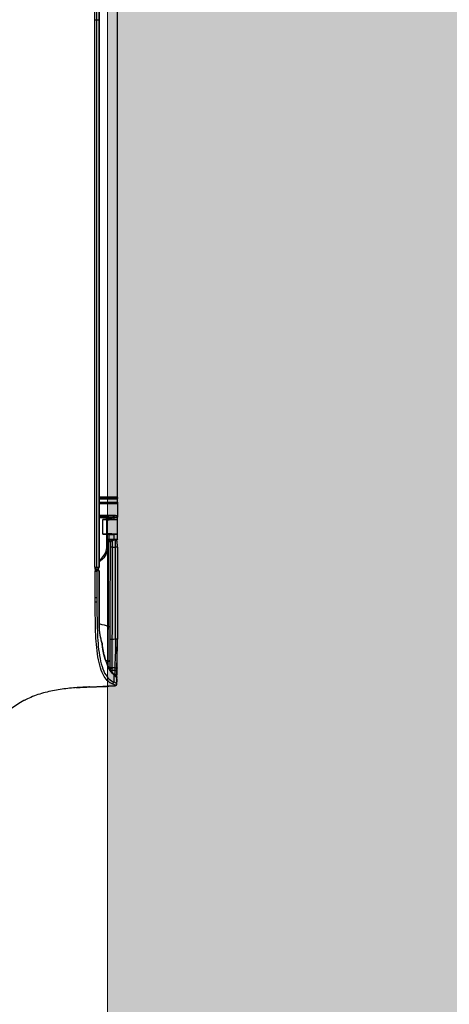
# Model space of a CAD drawing. Header units: millimetres. Extents: x 922208 to 1069538, y -182208 to -99877.
# Tile 73 of 256: x 982733 to 982850, y -171859 to -171591. Entities that reach past the tile are written whole.
import ezdxf

# ---------------------------------------------------------------- set-up
doc = ezdxf.new("R2010")
doc.units = ezdxf.units.MM
doc.header["$MEASUREMENT"] = 0
doc.linetypes.add('HIDDEN', pattern=[20, 10, -10])
doc.layers.add('IS_KLIM_urządzenia', color=3, linetype='Continuous')
for name, color, linetype, lineweight in [('IS_POWRÓT', 5, 'HIDDEN', 30), ('Nowe_220-A Ściany_Nr_pióra__19', 255, 'Continuous', 0), ('Nowe_220-A Ściany_Nr_pióra__27', 7, 'Continuous', 25)]:
    doc.layers.add(name, color=color, linetype=linetype, lineweight=lineweight)

# ---------------------------------------------------------------- blocks, each defined once
blk = doc.blocks.new('parter01')
at = {"layer": 'Nowe_220-A Ściany_Nr_pióra__19', "linetype": 'Continuous', "lineweight": 0}
blk.add_hatch(color=255, dxfattribs=at).paths.add_polyline_path([(982756.55073, -111050.0207), (982756.55073, -112850.02068), (982996.55074, -112850.02068), (982996.55074, -111050.0207)])
at = {"layer": 'Nowe_220-A Ściany_Nr_pióra__27', "color": 7, "linetype": 'Continuous', "lineweight": 0}
blk.add_lwpolyline([(982756.55073, -111050.0207), (982756.55073, -112850.02068)], dxfattribs=at)
blk = doc.blocks.new('G$CFEA986A8')
at = {"layer": 'IS_KLIM_urządzenia', "linetype": 'Continuous'}
for p, q in [((902.57, 201.14), (563.89, 201.26)), ((902.57, 201.14), (902.77, 201.14)), ((902.57, 201.14), (902.57, 200.15)), ((903.79, 201.14), (902.77, 201.14)), ((902.77, 200.15), (902.77, 201.14)), ((908.45, 201.14), (907.89, 201.14)), ((912.52, 201.14), (908.47, 201.14)), ((912.52, 201.14), (912.37, 198.14)), ((912.55, 201.14), (912.52, 201.14)), ((913.83, 201.14), (912.55, 201.14)), ((902.37, 200.15), (902.37, 200.94)), ((902.37, 196.17), (902.37, 200.15)), ((902.57, 200.15), (902.57, 196.17)), ((902.77, 200.15), (902.57, 200.15)), ((902.78, 196.17), (902.77, 200.15)), ((902.97, 200.94), (902.97, 200.15)), ((902.97, 200.15), (902.98, 196.17)), ((908.01, 200.14), (908.41, 200.14)), ((912.56, 198.77), (912.59, 200.14)), ((912.59, 200.14), (913.83, 200.14)), ((913.83, 199.19), (913.83, 200.14)), ((914.13, 200.84), (914.13, 199.99)), ((914.13, 199.99), (914.13, 199.04)), ((772.5, 196.17), (772.5, 196.12)), ((772.5, 195.46), (772.5, 196.12)), ((921.53, 196.12), (921.53, 196.17)), ((772.5, 195.01), (772.5, 195.46)), ((921.53, 195.01), (921.53, 195.46))]:
    blk.add_line(p, q, dxfattribs=at)
at = {"layer": 'IS_KLIM_urządzenia', "linetype": 'Continuous', "extrusion": (0, 0, -1)}
for centre, radius, start, end in [((-902.57, 200.94), 0.2, 0.06, 90), ((-902.77, 200.94), 0.2, 90, 179.94), ((-913.83, 200.84), 0.3, 90, 180), ((-914.63, 199.19), 0.8, 328.4419, 0), ((-914.63, 199.04), 0.5, 328.4419, 360), ((-949.35, 200.44), 0.5, 357.7297, 89), ((-949.38, 199.62), 0.5, 270.2, 357.9509)]:
    blk.add_arc(centre, radius, start, end, dxfattribs=at)
at = {"layer": 'IS_KLIM_urządzenia', "linetype": 'Continuous', "extrusion": (1.60164e-27, -6.12303e-17, -1)}
blk.add_arc((-921.53, 195.67), 0.5, 90, 180, dxfattribs=at)
at = {"layer": 'IS_KLIM_urządzenia', "linetype": 'Continuous'}
blk.add_arc((922.53, 195.67), 0.5, 90, 180, dxfattribs=at)
at = {"layer": 'IS_KLIM_urządzenia', "linetype": 'Continuous', "extrusion": (1.00954e-06, -2.82004e-16, 1)}
blk.add_arc((953.43, 198.1, 0), 0.5, 336.3033, 1.7827, dxfattribs=at)
at = {"layer": 'IS_KLIM_urządzenia', "linetype": 'Continuous'}
for centre, major_axis, ratio, start_param, end_param in [((907.89, 200.64), (0, -0.5), 0.996195, 3.141593, 4.711612), ((916.08, 200.61), (0, -0.5), 0.034873, 3.089201, 4.710644), ((941.09, 200.61), (0, -0.5), 0.034873, 3.089633, 4.710644), ((941.13, 200.61), (0, 0.5), 0.034873, 6.231234, 7.852245), ((951.12, 200.47), (0.009, -0.5), 0.866632, 3.141593, 4.730968), ((951.61, 200.49), (-0.144, 0.479), 0.997743, 5.938151, 6.276421), ((902.57, 200.15), (-0.2, 0), 0.005236, 4.712394, 6.283185), ((902.77, 200.15), (-0.2, 0), 0.005236, 3.141593, 4.712397), ((908.01, 199.89), (-0.499, -0.025), 0.499537, 4.687551, 6.182407), ((908.08, 198.46), (-0.499, -0.025), 0.499537, 4.687551, 6.182407), ((913.83, 199.99), (-0.3, 0), 0.500503, 3.141593, 4.742589), ((913.83, 199.04), (-0.3, 0), 0.500503, 3.141593, 4.742589), ((913.95, 198.62), (-0.256, -0.157), 0.454954, 3.141593, 4.474043), ((914.63, 199.71), (0.5, 0), 0.97477, 3.141593, 4.707041), ((914.65, 199.74), (-0.002, -0.5), 0.988846, 4.715581, 6.283185), ((914.63, 198.74), (0.5, 0), 0.003693, 3.75529, 4.703662), ((914.41, 198.27), (0.084, 0.288), 0.033955, 0, 1.578937), ((914.63, 198.24), (0, -0.3), 0.034873, 3.141593, 4.710644), ((915.73, 198.24), (0, -0.3), 0.034873, 3.141593, 4.710644), ((916.08, 199.73), (-0.002, -0.5), 0.034879, 4.710765, 6.283185), ((941.17, 199.65), (-0.002, -0.5), 0.034879, 4.710765, 6.283185), ((946.76, 198.64), (0.002, 0.49), 0.738248, 4.644813, 6.283185), ((949.95, 200.45), (0.009, -0.5), 0.86661, 3.141593, 4.730312), ((949.98, 199.62), (-0.002, -0.5), 0.86639, 4.745476, 5.27577), ((950.87, 199.75), (-0.375, 0.331), 0.874767, 5.323694, 7.085331), ((952.71, 199.67), (-0.457, 0.203), 0.909388, 3.595277, 5.050644), ((953.13, 200.41), (0.026, 0.499), 0.9983, 4.780824, 6.283185), ((908.08, 198.21), (-0.5, 0), 0.001724, 4.74727, 6.195919), ((921.53, 195.67), (-0.5, 0), 0.894842, 3.141593, 4.712389), ((922.53, 195.67), (0.5, 0), 0.910452, 1.566816, 3.141593), ((922.53, 195.67), (0, 0.5), 0.009623, 5.856747, 6.283185), ((937.19, 195.67), (0, 0.5), 0.010876, 5.85437, 6.283185), ((942.41, 196.53), (0.154, -0.476), 0.571177, 2.610999, 3.141593), ((942.41, 196.53), (-0.055, 0.497), 0.256635, 5.838948, 6.28321), ((921.53, 195.01), (-0.5, 0), 0.894842, 3.141593, 4.712389), ((921.53, 195.01), (-0.5, 0), 0.001524, 1.570796, 3.141593), ((922.53, 195.11), (0.5, 0), 0.910238, 1.566572, 3.141593), ((922.53, 195.11), (0.5, 0), 0.001837, 3.141593, 4.717362), ((922.53, 195.11), (0.001, 0.5), 0.004977, 4.710563, 5.856245)]:
    blk.add_ellipse(centre, major_axis=major_axis, ratio=ratio, start_param=start_param, end_param=end_param, dxfattribs=at)
at = {"layer": 'IS_KLIM_urządzenia', "linetype": 'Continuous', "extrusion": (0, 0, -1)}
for centre, major_axis, ratio, start_param, end_param in [((912.44, 199.14), (-0.11, -2), 0.052397, 3.13883, 4.18571), ((913.83, 199.14), (0, -2), 0.005231, 2.094713, 3.141593)]:
    blk.add_ellipse(centre, major_axis=major_axis, ratio=ratio, start_param=start_param, end_param=end_param, dxfattribs=at)
at = {"layer": 'IS_KLIM_urządzenia', "linetype": 'Continuous'}
for points, degree in [([(903.79, 201.14), (903.95, 201.14), (904.1, 201.14), (904.26, 201.14)], 3), ([(903.79, 196.17), (903.79, 197.83), (903.79, 199.49), (903.79, 201.14)], 3), ([(904.26, 201.14), (904.26, 199.49), (904.26, 197.83), (904.26, 196.17)], 3), ([(907.88, 201.14), (907.89, 201.14), (907.89, 201.14), (907.89, 201.14)], 3), ([(908.47, 201.14), (908.46, 201.14), (908.45, 201.14), (908.45, 201.14)], 3), ([(908.62, 198.14), (908.57, 199.14), (908.52, 200.14), (908.47, 201.14)], 3), ([(916.08, 201.11), (924.42, 201.11), (932.75, 201.11), (941.09, 201.11)], 3), ([(951.64, 200.99), (951.56, 200.97), (951.29, 200.69), (950.89, 200.21)], 3), ([(951.53, 200.98), (951.42, 200.97), (951.28, 200.97), (951.11, 200.97)], 3), ([(951.65, 200.98), (951.47, 200.97)], 1), ([(951.65, 200.99), (951.65, 200.99), (951.64, 200.99), (951.64, 200.99)], 3), ([(951.87, 200.98), (951.87, 200.98), (951.87, 200.98), (951.87, 200.98)], 3), ([(951.88, 200.98), (952.37, 200.96), (952.87, 200.93), (953.37, 200.9)], 3), ([(907.4, 200.64), (907.39, 200.64), (907.39, 200.64), (907.39, 200.64)], 3), ([(907.39, 200.64), (907.39, 199.15), (907.39, 197.66), (907.39, 196.17)], 3), ([(908.08, 198.71), (908.2, 198.7), (908.32, 198.69), (908.44, 198.69)], 3), ([(908.41, 200.14), (908.42, 199.66), (908.43, 199.17), (908.44, 198.69)], 3), ([(912.56, 198.77), (913.02, 198.77), (913.48, 198.77), (913.94, 198.77)], 3), ([(914.13, 200.54), (914.13, 200.36), (914.13, 200.17), (914.13, 199.99)], 3), ([(914.13, 198.74), (914.13, 198.82), (914.13, 198.91), (914.13, 198.98)], 3), ([(914.49, 198.56), (914.54, 198.54), (914.59, 198.54), (914.63, 198.54)], 3), ([(914.65, 199.24), (914.64, 199.24), (914.63, 199.24), (914.63, 199.23)], 3), ([(916.07, 199.74), (916.07, 200.03), (916.07, 200.32), (916.07, 200.62)], 3), ([(936.94, 196.3), (937.09, 197.09), (937.3, 197.88), (937.59, 198.66)], 3), ([(937.59, 198.66), (937.59, 198.66), (937.59, 198.66), (937.59, 198.66)], 3), ([(941.07, 200.62), (941.08, 200.62), (941.1, 200.62), (941.11, 200.62)], 3), ([(950.89, 200.21), (949.55, 198.7), (946.42, 197.44), (942.41, 196.99)], 3), ([(947, 198.6), (946.98, 198.42), (946.96, 198.23), (946.95, 198.04)], 3), ([(947.09, 198.59), (947.05, 198.6), (947.01, 198.6), (946.96, 198.61)], 3), ([(948.85, 200.42), (948.86, 200.19), (948.87, 199.97), (948.87, 199.74)], 3), ([(948.88, 199.6), (948.88, 199.6), (949.11, 199.6), (949.55, 199.6)], 3), ([(949.55, 199.6), (949.68, 199.6), (949.82, 199.6), (949.95, 199.6)], 3), ([(952.73, 200.13), (952.95, 200.65), (953.08, 200.92), (953.16, 200.91)], 3), ([(953.63, 200.42), (953.55, 200.42), (953.42, 200.17), (953.2, 199.67)], 3), ([(953.38, 200.9), (953.63, 200.89), (953.84, 200.67), (953.85, 200.42)], 3), ([(953.78, 200.42), (953.74, 200.42), (953.73, 200.42), (953.63, 200.42)], 3), ([(953.9, 198.93), (953.92, 198.4), (953.94, 197.87), (953.95, 197.34)], 3), ([(448.64, 196.29), (505.06, 196.29), (561.48, 196.29), (772.5, 196.17)], 3), ([(772.5, 196.12), (561.48, 196.24), (505.06, 196.24), (448.64, 196.24)], 3), ([(772.5, 196.17), (822.17, 196.17), (871.85, 196.17), (921.53, 196.17)], 3), ([(907.58, 196.17), (907.58, 196.85), (907.59, 197.53), (907.59, 198.21)], 3), ([(908.07, 198.21), (908.07, 197.53), (908.07, 196.85), (908.07, 196.17)], 3), ([(908.46, 198.19), (908.33, 198.19), (908.2, 198.2), (908.07, 198.21)], 3), ([(914.4, 198.27), (913.78, 198.27), (913.16, 198.27), (912.54, 198.27)], 3), ([(914.62, 198.24), (914.55, 198.24), (914.47, 198.25), (914.4, 198.27)], 3), ([(922.03, 195.11), (922.03, 195.29), (922.03, 195.48), (922.03, 195.67)], 3), ([(942.26, 197.01), (940.8, 196.54), (939.06, 196.17), (937.19, 196.17)], 3), ([(937.19, 196.13), (939.13, 196.13), (940.91, 196.5), (942.41, 196.99)], 3), ([(942.26, 197.01), (941.32, 196.71), (940.35, 196.47), (939.34, 196.33)], 3), ([(954.08, 193.57), (954.03, 194.82), (953.99, 196.07), (953.96, 197.32)], 3), ([(772.5, 195.01), (561.48, 195.13), (505.06, 195.13), (448.64, 195.13)], 3), ([(922.03, 195.1), (922.03, 195.07), (922.03, 195.04), (922.03, 195.01)], 3), ([(922.53, 195.56), (924.95, 195.55), (927.37, 195.55), (929.79, 195.53)], 3), ([(929.79, 195.08), (927.37, 195.09), (924.95, 195.1), (922.53, 195.1)], 3), ([(929.79, 195.53), (929.79, 195.45), (929.79, 195.27), (929.79, 195.08)], 3), ([(929.79, 195.53), (930.21, 195.53), (930.63, 195.53), (931.05, 195.53)], 3), ([(931.05, 195.07), (931.04, 195.07), (931.03, 195.07), (931.02, 195.07)], 3), ([(954.08, 193.57), (954.08, 193.49), (954.09, 193.42), (954.09, 193.34)], 3), ([(957.65, 175.95), (957.61, 176.03), (957.57, 176.11), (957.53, 176.2)], 3)]:
    blk.add_open_spline(points, degree=degree, dxfattribs=at)
for points, knots in [([(904.26, 201.14), (905.3, 201.14), (906.35, 201.14), (907.41, 201.14), (907.42, 201.14), (907.59, 201.14), (907.74, 201.14), (907.88, 201.14)], [0, 0, 0, 0, 0.863472, 0.863472, 0.877231, 0.877231, 1, 1, 1, 1]), ([(907.39, 200.64), (907.39, 200.7), (907.4, 200.75), (907.43, 200.86), (907.46, 200.91), (907.53, 201), (907.57, 201.04), (907.67, 201.09), (907.72, 201.12), (907.81, 201.14), (907.85, 201.14), (907.88, 201.14)], [0, 0, 0, 0, 0.21439, 0.21439, 0.428764, 0.428764, 0.643392, 0.643392, 0.858543, 0.858543, 1, 1, 1, 1]), ([(907.89, 201.14), (907.91, 201.14), (907.92, 201.1), (907.95, 200.95), (907.96, 200.84), (907.99, 200.55), (908, 200.35), (908.01, 200.14)], [0, 0, 0, 0, 0.323073, 0.323073, 0.646292, 0.646292, 1, 1, 1, 1]), ([(908.41, 200.14), (908.41, 200.33), (908.4, 200.51), (908.41, 200.8), (908.41, 200.92), (908.42, 201.09), (908.44, 201.14), (908.45, 201.14)], [0, 0, 0, 0, 0.320954, 0.320954, 0.641904, 0.641904, 1, 1, 1, 1]), ([(916.08, 201.11), (915.92, 201.11), (915.58, 201.11), (915.09, 201.1), (914.76, 201.08), (914.6, 201.05), (914.48, 201.03), (914.36, 200.97), (914.25, 200.87), (914.17, 200.73), (914.13, 200.61), (914.14, 200.54), (914.14, 200.54)], [0, 0, 0, 0, 0.161926, 0.367066, 0.579486, 0.703061, 0.770747, 0.816557, 0.869414, 0.929709, 0.994845, 1, 1, 1, 1]), ([(948.84, 201.02), (948.83, 201.02), (948.3, 201.03), (947.14, 201.07), (945.21, 201.1), (943.52, 201.11), (942.31, 201.11), (941.7, 201.11), (941.39, 201.11), (941.22, 201.11), (941.13, 201.11), (941.09, 201.11)], [0, 0, 0, 0, 0.004945, 0.253708, 0.502472, 0.751236, 0.875618, 0.937809, 0.968905, 0.984452, 1, 1, 1, 1]), ([(949.34, 200.94), (949.35, 200.94), (948.46, 200.96), (945.43, 201.07), (943.32, 201.12), (941.13, 201.11)], [0, 0, 0, 0, 0.5, 0.5, 1, 1, 1, 1]), ([(948.84, 201.02), (949.2, 201), (949.92, 200.98), (950.51, 200.96), (950.78, 200.96), (950.82, 200.96)], [0, 0, 0, 0, 0.463265, 0.920562, 1, 1, 1, 1]), ([(951.11, 200.97), (951.05, 200.97), (951, 200.97), (950.61, 200.96), (950.27, 200.95), (949.94, 200.95)], [0, 0, 0, 0, 0.140287, 0.140287, 1, 1, 1, 1]), ([(951.47, 200.97), (951.44, 200.96), (951.35, 200.93), (951.24, 200.85), (951.05, 200.69), (950.79, 200.42), (950.54, 200.13), (950.49, 200.07)], [0, 0, 0, 0, 0.055654, 0.152218, 0.398919, 0.883415, 1, 1, 1, 1]), ([(951.3, 200.97), (951.33, 200.97), (951.36, 200.97), (951.43, 200.97), (951.47, 200.97), (951.52, 200.97), (951.53, 200.98), (951.53, 200.98)], [0, 0, 0, 0, 0.196485, 0.196485, 0.598241, 0.598241, 1, 1, 1, 1]), ([(953.16, 200.91), (952.82, 200.93), (952.49, 200.95), (951.99, 200.98), (951.82, 200.98), (951.65, 200.99)], [0, 0, 0, 0, 0.665624, 0.665624, 1, 1, 1, 1]), ([(907.51, 199.89), (907.5, 200.05), (907.49, 200.2), (907.47, 200.42), (907.45, 200.5), (907.43, 200.61), (907.41, 200.64), (907.4, 200.64)], [0, 0, 0, 0, 0.353543, 0.353543, 0.676789, 0.676789, 1, 1, 1, 1]), ([(907.58, 198.46), (907.57, 198.71), (907.56, 198.96), (907.53, 199.44), (907.52, 199.66), (907.51, 199.89)], [0, 0, 0, 0, 0.522709, 0.522709, 1, 1, 1, 1]), ([(907.58, 198.46), (907.58, 198.45), (907.58, 198.45), (907.58, 198.41), (907.58, 198.37), (907.59, 198.3), (907.59, 198.25), (907.59, 198.21)], [0, 0, 0, 0, 0.085637, 0.085637, 0.50049, 0.50049, 1, 1, 1, 1]), ([(908.01, 200.14), (908.02, 199.85), (908.04, 199.56), (908.06, 199.09), (908.07, 198.9), (908.08, 198.71)], [0, 0, 0, 0, 0.604042, 0.604042, 1, 1, 1, 1]), ([(908.07, 198.21), (908.07, 198.21), (908.07, 198.22), (908.07, 198.3), (908.07, 198.39), (908.07, 198.54), (908.08, 198.61), (908.08, 198.68), (908.08, 198.7), (908.08, 198.71)], [0, 0, 0, 0, 0.016895, 0.016895, 0.500026, 0.500026, 0.914477, 0.914477, 1, 1, 1, 1]), ([(908.44, 198.69), (908.44, 198.59), (908.45, 198.48), (908.46, 198.31), (908.46, 198.25), (908.46, 198.19)], [0, 0, 0, 0, 0.648219, 0.648219, 1, 1, 1, 1]), ([(912.54, 198.27), (912.54, 198.38), (912.55, 198.5), (912.55, 198.66), (912.55, 198.72), (912.56, 198.77)], [0, 0, 0, 0, 0.645591, 0.645591, 1, 1, 1, 1]), ([(913.94, 198.77), (913.98, 198.69), (914.02, 198.61), (914.12, 198.47), (914.18, 198.41), (914.3, 198.32), (914.35, 198.29), (914.4, 198.27)], [0, 0, 0, 0, 0.40011, 0.40011, 0.760145, 0.760145, 1, 1, 1, 1]), ([(916.07, 200.62), (915.94, 200.62), (915.82, 200.61), (915.48, 200.61), (915.27, 200.61), (914.89, 200.6), (914.71, 200.59), (914.43, 200.58), (914.32, 200.57), (914.17, 200.56), (914.13, 200.55), (914.13, 200.54)], [0, 0, 0, 0, 0.119883, 0.119883, 0.339691, 0.339691, 0.55974, 0.55974, 0.779888, 0.779888, 1, 1, 1, 1]), ([(914.16, 199.74), (914.19, 199.74), (914.26, 199.74), (914.47, 199.74), (914.61, 199.74), (914.94, 199.74), (915.13, 199.74), (915.57, 199.74), (915.82, 199.74), (916.07, 199.74)], [0, 0, 0, 0, 0.243193, 0.243193, 0.486385, 0.486385, 0.729578, 0.729578, 1, 1, 1, 1]), ([(914.49, 198.56), (914.46, 198.57), (914.43, 198.58), (914.36, 198.62), (914.32, 198.65), (914.26, 198.7), (914.24, 198.73), (914.22, 198.76), (914.21, 198.77), (914.21, 198.78)], [0, 0, 0, 0, 0.256779, 0.256779, 0.615768, 0.615768, 0.927089, 0.927089, 1, 1, 1, 1]), ([(914.63, 199.23), (914.63, 199.21), (914.63, 199.19), (914.63, 199.13), (914.63, 199.09), (914.63, 199.01), (914.63, 198.96), (914.63, 198.85), (914.63, 198.8), (914.63, 198.74)], [0, 0, 0, 0, 0.251437, 0.251437, 0.502865, 0.502865, 0.754279, 0.754279, 1, 1, 1, 1]), ([(937.59, 198.66), (937.25, 198.66), (936.92, 198.66), (935.26, 198.67), (933.92, 198.67), (927.26, 198.7), (921.92, 198.72), (915.94, 198.74), (915.28, 198.74), (914.63, 198.74)], [0, 0, 0, 0, 0.043508, 0.043508, 0.217737, 0.217737, 0.914651, 0.914651, 1, 1, 1, 1]), ([(914.63, 198.54), (914.83, 198.54), (915.03, 198.54), (915.4, 198.54), (915.57, 198.54), (915.73, 198.54)], [0, 0, 0, 0, 0.545123, 0.545123, 1, 1, 1, 1]), ([(916.08, 199.23), (915.89, 199.24), (915.71, 199.24), (915.38, 199.24), (915.24, 199.24), (914.99, 199.24), (914.89, 199.24), (914.73, 199.24), (914.67, 199.24), (914.65, 199.24)], [0, 0, 0, 0, 0.270422, 0.270422, 0.513615, 0.513615, 0.756808, 0.756808, 1, 1, 1, 1]), ([(915.73, 198.54), (917.05, 198.54), (918.35, 198), (919.54, 196.8), (919.78, 196.5), (919.98, 196.17)], [0, 0, 0, 0, 0.772238, 0.772238, 1, 1, 1, 1]), ([(941.07, 200.62), (940.74, 200.62), (940.4, 200.62), (938.74, 200.62), (937.41, 200.62), (930.74, 200.62), (925.41, 200.62), (918.74, 200.62), (917.4, 200.62), (916.07, 200.62)], [0, 0, 0, 0, 0.039967, 0.039967, 0.199835, 0.199835, 0.839306, 0.839306, 1, 1, 1, 1]), ([(916.07, 199.74), (916.4, 199.73), (916.73, 199.73), (918.4, 199.73), (919.73, 199.72), (926.39, 199.7), (931.72, 199.68), (938.42, 199.66), (939.78, 199.65), (941.15, 199.65)], [0, 0, 0, 0, 0.039838, 0.039838, 0.199192, 0.199192, 0.836607, 0.836607, 1, 1, 1, 1]), ([(941.17, 199.15), (940.83, 199.15), (940.5, 199.15), (938.83, 199.16), (937.5, 199.16), (930.84, 199.18), (925.51, 199.2), (918.81, 199.22), (917.45, 199.23), (916.08, 199.23)], [0, 0, 0, 0, 0.039838, 0.039838, 0.199192, 0.199192, 0.836607, 0.836607, 1, 1, 1, 1]), ([(931.05, 195.53), (933.36, 195.52), (935.66, 195.57), (940.26, 195.7), (942.58, 195.82), (946.89, 196.44), (948.95, 196.94), (951.65, 198.37), (952.34, 199.25), (952.73, 200.13)], [0, 0, 0, 0, 0.25, 0.25, 0.5, 0.5, 0.75, 0.75, 1, 1, 1, 1]), ([(953.2, 199.67), (952.8, 198.78), (952.09, 197.91), (949.34, 196.5), (947.25, 196), (942.85, 195.37), (940.48, 195.24), (935.77, 195.12), (933.41, 195.07), (931.05, 195.07)], [0, 0, 0, 0, 0.25, 0.25, 0.5, 0.5, 0.75, 0.75, 1, 1, 1, 1]), ([(937.59, 198.66), (937.59, 198.72), (937.59, 198.77), (937.59, 198.88), (937.59, 198.93), (937.59, 199.02), (937.58, 199.05), (937.58, 199.11), (937.58, 199.14), (937.58, 199.15), (937.58, 199.16), (937.58, 199.16), (937.58, 199.16), (937.58, 199.16)], [0, 0, 0, 0, 0.215384, 0.215384, 0.430768, 0.430768, 0.646164, 0.646164, 0.861588, 0.861588, 0.968092, 0.968092, 1, 1, 1, 1]), ([(947, 198.61), (945.56, 198.61), (943.97, 198.62), (940.8, 198.64), (939.2, 198.65), (937.59, 198.66)], [0, 0, 0, 0, 0.5, 0.5, 1, 1, 1, 1]), ([(941.11, 200.62), (941.11, 200.6), (941.11, 200.58), (941.13, 200.26), (941.14, 199.95), (941.15, 199.65)], [0, 0, 0, 0, 0.050907, 0.050907, 1, 1, 1, 1]), ([(941.11, 200.62), (943.18, 200.61), (945.18, 200.56), (948.02, 200.45), (948.85, 200.42), (948.85, 200.42)], [0, 0, 0, 0, 0.5, 0.5, 1, 1, 1, 1]), ([(941.15, 199.65), (943.21, 199.64), (945.21, 199.62), (948.05, 199.61), (948.88, 199.6), (948.88, 199.6)], [0, 0, 0, 0, 0.5, 0.5, 1, 1, 1, 1]), ([(948.92, 199.12), (948.52, 199.12), (947.86, 199.12), (945.48, 199.13), (943.36, 199.14), (941.17, 199.15)], [0, 0, 0, 0, 0.365319, 0.365319, 1, 1, 1, 1]), ([(950.4, 200.02), (950.34, 199.94), (950.05, 199.6), (949.22, 199.02), (947.89, 198.34), (946.25, 197.76), (944.39, 197.32), (942.98, 197.08), (942.2, 197.02), (942.12, 197.01)], [0, 0, 0, 0, 0.063833, 0.253259, 0.439583, 0.622959, 0.803555, 0.981106, 1, 1, 1, 1]), ([(946.96, 198.61), (946.96, 198.63), (946.96, 198.65), (946.96, 198.69), (946.95, 198.71), (946.95, 198.77), (946.94, 198.81), (946.93, 198.9), (946.91, 198.95), (946.88, 199.03), (946.86, 199.06), (946.82, 199.11), (946.8, 199.12), (946.77, 199.13), (946.77, 199.13), (946.76, 199.13)], [0, 0, 0, 0, 0.079375, 0.079375, 0.152142, 0.152142, 0.308093, 0.308093, 0.533795, 0.533795, 0.744603, 0.744603, 0.955402, 0.955402, 1, 1, 1, 1]), ([(947.12, 198.6), (947.11, 198.6), (947.11, 198.6), (947.1, 198.6), (947.1, 198.6), (947.09, 198.6), (947.09, 198.6), (947.09, 198.6), (947.09, 198.6), (947.09, 198.59), (947.09, 198.59), (947.09, 198.59), (947.09, 198.59), (947.09, 198.59)], [0, 0, 0, 0, 0.615634, 0.615634, 0.835116, 0.835116, 0.937229, 0.937229, 0.970666, 0.970666, 0.991316, 0.991316, 1, 1, 1, 1]), ([(948.34, 198.61), (948.2, 198.61), (948.06, 198.61), (947.67, 198.6), (947.43, 198.6), (947.12, 198.6)], [0, 0, 0, 0, 0.367139, 0.367139, 1, 1, 1, 1]), ([(948.85, 200.42), (948.85, 200.42), (948.93, 200.42), (949.2, 200.42), (949.34, 200.43), (949.52, 200.43)], [0, 0, 0, 0, 0.594507, 0.594507, 1, 1, 1, 1]), ([(948.85, 200.42), (948.86, 200.2), (948.87, 199.99), (948.88, 199.72), (948.88, 199.66), (948.88, 199.6)], [0, 0, 0, 0, 0.787839, 0.787839, 1, 1, 1, 1]), ([(948.9, 198.92), (948.9, 199.03), (948.9, 199.14), (948.89, 199.41), (948.88, 199.57), (948.87, 199.78), (948.87, 199.84), (948.87, 199.9)], [0, 0, 0, 0, 0.306223, 0.306223, 0.782025, 0.782025, 1, 1, 1, 1]), ([(948.87, 199.88), (948.87, 199.82), (948.87, 199.77), (948.88, 199.57), (948.89, 199.41), (948.9, 199.14), (948.9, 199.03), (948.9, 198.92)], [0, 0, 0, 0, 0.200661, 0.200661, 0.688787, 0.688787, 1, 1, 1, 1]), ([(948.9, 198.9), (948.9, 198.95), (948.9, 199), (948.89, 199.17), (948.89, 199.28), (948.88, 199.46), (948.88, 199.53), (948.88, 199.59), (948.88, 199.6), (948.88, 199.6)], [0, 0, 0, 0, 0.111069, 0.111069, 0.444253, 0.444253, 0.778253, 0.778253, 1, 1, 1, 1]), ([(948.89, 199.29), (948.89, 199.28), (948.89, 199.28), (948.89, 199.17), (948.9, 199.05), (948.9, 198.92)], [0, 0, 0, 0, 0.062899, 0.062899, 1, 1, 1, 1]), ([(949.94, 200.95), (949.78, 200.94), (949.65, 200.94), (949.41, 200.94), (949.34, 200.94), (949.34, 200.94)], [0, 0, 0, 0, 0.405495, 0.405495, 1, 1, 1, 1]), ([(949.52, 200.43), (949.68, 200.43), (949.85, 200.44), (950.24, 200.44), (950.46, 200.45), (950.68, 200.45)], [0, 0, 0, 0, 0.427577, 0.427577, 1, 1, 1, 1]), ([(949.55, 199.6), (949.54, 199.67), (949.54, 199.74), (949.53, 200.01), (949.52, 200.22), (949.52, 200.43)], [0, 0, 0, 0, 0.242772, 0.242772, 1, 1, 1, 1]), ([(950.89, 200.21), (951.29, 200.19), (951.68, 200.18), (952.3, 200.15), (952.51, 200.14), (952.73, 200.13)], [0, 0, 0, 0, 0.64643, 0.64643, 1, 1, 1, 1]), ([(953.16, 200.91), (953.26, 200.91), (953.27, 200.91), (953.35, 200.9), (953.38, 200.9), (953.38, 200.9)], [0, 0, 0, 0, 0.500965, 0.500965, 1, 1, 1, 1]), ([(954.28, 189.89), (954.28, 189.89), (954.28, 189.9), (954.27, 190.02), (954.23, 190.6), (954.14, 191.94), (954.03, 194.22), (953.91, 197.18), (953.82, 199.32), (953.78, 200.42)], [0, 0, 0, 0, 0.003556, 0.013419, 0.063305, 0.179289, 0.407722, 0.697868, 1, 1, 1, 1]), ([(953.85, 200.42), (953.85, 200.42), (953.85, 200.42), (953.85, 200.42), (953.82, 200.42), (953.79, 200.42), (953.79, 200.42), (953.79, 200.42)], [0, 0, 0, 0, 0.184418, 0.184418, 0.99996, 0.99996, 1, 1, 1, 1]), ([(953.85, 200.35), (953.85, 200.35), (953.85, 200.34), (953.85, 200.28), (953.86, 200.2), (953.87, 199.99), (953.87, 199.86), (953.88, 199.58), (953.89, 199.42), (953.9, 199.15), (953.9, 199.04), (953.9, 198.93)], [0, 0, 0, 0, 0.028642, 0.028642, 0.295178, 0.295178, 0.560807, 0.560807, 0.826045, 0.826045, 1, 1, 1, 1]), ([(921.53, 196.12), (921.36, 196.12), (921.19, 196.12), (919.69, 196.12), (918.36, 196.12), (911.69, 196.12), (906.36, 196.12), (879.69, 196.12), (858.36, 196.12), (815.52, 196.12), (794.01, 196.12), (772.5, 196.12)], [0, 0, 0, 0, 0.003355, 0.003355, 0.030195, 0.030195, 0.137556, 0.137556, 0.566999, 0.566999, 1, 1, 1, 1]), ([(908.46, 198.19), (908.46, 198.17), (908.46, 198.16), (908.48, 197.81), (908.5, 197.48), (908.52, 197.14)], [0, 0, 0, 0, 0.042191, 0.042191, 1, 1, 1, 1]), ([(908.52, 197.14), (908.51, 197.26), (908.51, 197.37), (908.5, 197.58), (908.5, 197.68), (908.49, 197.86), (908.49, 197.93), (908.5, 198.05), (908.5, 198.09), (908.51, 198.13), (908.51, 198.14), (908.52, 198.14)], [0, 0, 0, 0, 0.215427, 0.215427, 0.43087, 0.43087, 0.646084, 0.646084, 0.860997, 0.860997, 1, 1, 1, 1]), ([(908.52, 198.14), (909.18, 198.14), (909.85, 198.14), (910.52, 198.14), (910.53, 198.14), (911.18, 198.14), (911.83, 198.14), (912.48, 198.14)], [0, 0, 0, 0, 0.504617, 0.504617, 0.508808, 0.508808, 1, 1, 1, 1]), ([(912.48, 197.14), (911.81, 197.14), (911.14, 197.14), (909.82, 197.14), (909.17, 197.14), (908.52, 197.14)], [0, 0, 0, 0, 0.504597, 0.504597, 1, 1, 1, 1]), ([(912.48, 197.14), (912.49, 197.48), (912.51, 197.81), (912.53, 198.18), (912.53, 198.23), (912.54, 198.27)], [0, 0, 0, 0, 0.885108, 0.885108, 1, 1, 1, 1]), ([(912.48, 198.14), (912.48, 198.14), (912.49, 198.12), (912.5, 198.05), (912.5, 197.99), (912.5, 197.85), (912.5, 197.77), (912.5, 197.58), (912.49, 197.47), (912.48, 197.29), (912.48, 197.22), (912.48, 197.14)], [0, 0, 0, 0, 0.215444, 0.215444, 0.430943, 0.430943, 0.645652, 0.645652, 0.859614, 0.859614, 1, 1, 1, 1]), ([(915.72, 198.24), (915.52, 198.24), (915.32, 198.24), (914.96, 198.24), (914.79, 198.24), (914.62, 198.24)], [0, 0, 0, 0, 0.545123, 0.545123, 1, 1, 1, 1]), ([(919.6, 196.19), (919.44, 196.43), (919.25, 196.66), (918.18, 197.73), (916.97, 198.24), (915.72, 198.24)], [0, 0, 0, 0, 0.192531, 0.192531, 1, 1, 1, 1]), ([(921.53, 195.46), (921.53, 195.61), (921.53, 195.76), (921.53, 195.98), (921.53, 196.05), (921.53, 196.12)], [0, 0, 0, 0, 0.674854, 0.674854, 1, 1, 1, 1]), ([(937.19, 196.17), (933.26, 196.17), (929.32, 196.17), (924.43, 196.17), (923.48, 196.17), (922.53, 196.17)], [0, 0, 0, 0, 0.804889, 0.804889, 1, 1, 1, 1]), ([(922.53, 196.13), (922.53, 195.99), (922.53, 195.85), (922.53, 195.66), (922.53, 195.61), (922.53, 195.56)], [0, 0, 0, 0, 0.728288, 0.728288, 1, 1, 1, 1]), ([(922.53, 196.13), (922.69, 196.13), (922.86, 196.13), (924.36, 196.13), (925.69, 196.13), (930.41, 196.13), (933.8, 196.13), (937.19, 196.13)], [0, 0, 0, 0, 0.033958, 0.033958, 0.30672, 0.30672, 1, 1, 1, 1]), ([(953.96, 197.32), (953.96, 197.33), (953.96, 197.35), (953.95, 197.46), (953.95, 197.55), (953.94, 197.71), (953.94, 197.79), (953.94, 197.89), (953.94, 197.92), (953.94, 197.94)], [0, 0, 0, 0, 0.073533, 0.073533, 0.446951, 0.446951, 0.819136, 0.819136, 1, 1, 1, 1]), ([(953.96, 197.32), (953.96, 197.33), (953.96, 197.35), (953.95, 197.46), (953.95, 197.55), (953.94, 197.71), (953.94, 197.79), (953.94, 197.89), (953.94, 197.92), (953.94, 197.94)], [0, 0, 0, 0, 0.073549, 0.073549, 0.446953, 0.446953, 0.819124, 0.819124, 1, 1, 1, 1]), ([(953.96, 197.32), (953.96, 197.33), (953.96, 197.35), (953.95, 197.46), (953.95, 197.55), (953.94, 197.71), (953.94, 197.79), (953.94, 197.89), (953.94, 197.92), (953.94, 197.94)], [0, 0, 0, 0, 0.07355, 0.07355, 0.446954, 0.446954, 0.819125, 0.819125, 1, 1, 1, 1]), ([(448.64, 195.58), (499.41, 195.58), (550.18, 195.58), (761.2, 195.46), (766.85, 195.46), (772.5, 195.46)], [0, 0, 0, 0, 0.899861, 0.899861, 1, 1, 1, 1]), ([(772.5, 195.46), (778.46, 195.46), (784.43, 195.46), (834.1, 195.46), (877.81, 195.46), (921.53, 195.46)], [0, 0, 0, 0, 0.120088, 0.120088, 1, 1, 1, 1]), ([(917.32, 195.01), (917.22, 195.01), (917.12, 195.01), (911.69, 195.01), (906.36, 195.01), (879.69, 195.01), (858.36, 195.01), (815.52, 195.01), (794.01, 195.01), (772.5, 195.01)], [0, 0, 0, 0, 0.002026, 0.002026, 0.112505, 0.112505, 0.554422, 0.554422, 1, 1, 1, 1]), ([(921.53, 195.01), (921.36, 195.01), (921.19, 195.01), (919.79, 195.01), (918.56, 195.01), (917.32, 195.01)], [0, 0, 0, 0, 0.118862, 0.118862, 1, 1, 1, 1]), ([(931.02, 195.07), (930.61, 195.07), (930.2, 195.07), (929.79, 195.08), (929.79, 195.08), (929.79, 195.08)], [0, 0, 0, 0, 0.999951, 0.999951, 1, 1, 1, 1]), ([(931.05, 195.53), (931.05, 195.5), (931.05, 195.46), (931.05, 195.41), (931.05, 195.4), (931.05, 195.34), (931.05, 195.29), (931.05, 195.19), (931.05, 195.13), (931.05, 195.07)], [0, 0, 0, 0, 0.339646, 0.339646, 0.410746, 0.410746, 0.705373, 0.705373, 1, 1, 1, 1]), ([(954.08, 193.57), (954.09, 193.47), (954.15, 191.99), (954.3, 189.13), (954.78, 185.02), (955.5, 181.64), (956.33, 179), (957.09, 177.07), (958, 175.22), (959.36, 172.98), (960.56, 171.47), (961.41, 170.57)], [0, 0, 0, 0, 0.012305, 0.179842, 0.347379, 0.514916, 0.598685, 0.682453, 0.766222, 0.84999, 1, 1, 1, 1])]:
    blk.add_open_spline(points, degree=3, knots=knots, dxfattribs=at)

msp = doc.modelspace()

# ---------------------------------------------------------------- block references
at = {"layer": 'IS_POWRÓT', "color": 27, "linetype": 'ByBlock', "lineweight": 30}
msp.add_blockref('parter01', (0, -59685.16), dxfattribs=at)

# ---------------------------------------------------------------- next in the draw order: block references
at = {"layer": 'IS_KLIM_urządzenia', "rotation": 270}
msp.add_blockref('G$CFEA986A8', (982558.11, -170818.36), dxfattribs=at)

doc.saveas('drawing.dxf')
